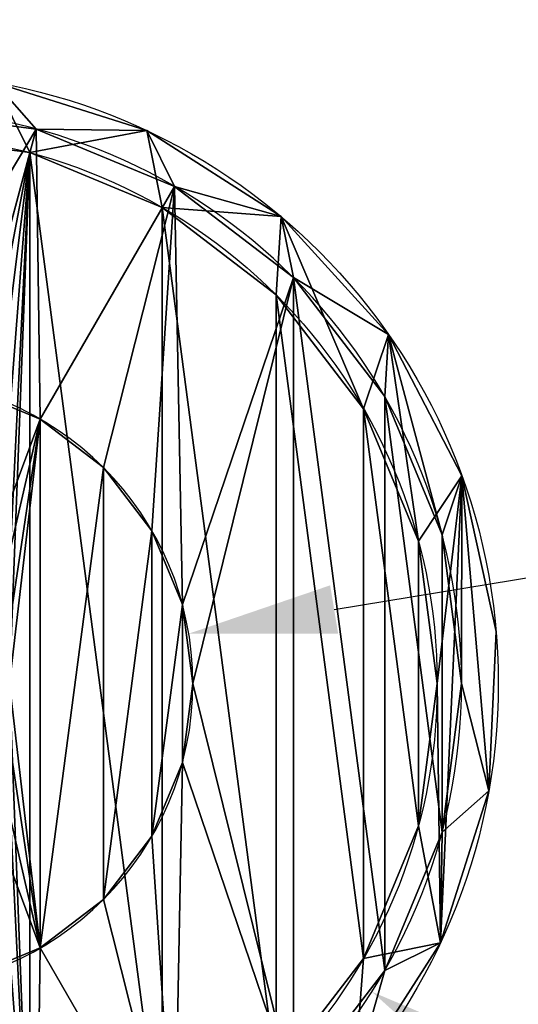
# Model space of a CAD drawing. Extents: x -741 to 1399, y -683 to 188.
# Tile 9 of 13: x -40 to 1, y -76 to 5. Entities that reach past the tile are written whole.
import ezdxf

# ---------------------------------------------------------------- set-up
doc = ezdxf.new("R2010")
doc.units = 0
doc.layers.get('0').update_dxf_attribs({"color": 13, "linetype": 'CONTINUOUS'})
doc.layers.get('DEFPOINTS').update_dxf_attribs({"linetype": 'CONTINUOUS'})
doc.styles.add('TAHOMA', font='tahoma.ttf')
doc.dimstyles.new('DIMSTYLE1', dxfattribs={"dimtxt": 24.132632, "dimasz": 12.066316, "dimexe": 12.066316, "dimexo": 12.066316, "dimgap": 2.413263, "dimtad": 0, "dimtih": 1, "dimtoh": 1, "dimdec": 0, "dimzin": 0, "dimtxsty": 'TAHOMA', "dimcen": 0.09, "dimazin": 3, "dimtfac": 1, "dimtdec": 4, "dimtofl": 0, "dimtmove": 0, "dimatfit": 3, "dimtolj": 1, "dimtzin": 0})

# ---------------------------------------------------------------- blocks, each defined once
blk = doc.blocks.new('*D2')
at = {"color": 0}
for p, q in [((-50.45, -49.62), (-50.27, -49.62)), ((-50.36, -49.71), (-50.36, -49.53)), ((-591.524, -414.152), (-101.837, -84.295)), ((-603.59, -414.152), (-591.524, -414.152))]:
    blk.add_line(p, q, dxfattribs=at)
blk.add_solid([(-100.713, -85.963), (-102.96, -82.627), (-91.829, -77.554)], dxfattribs=at)
at = {"layer": 'DEFPOINTS', "color": 0}
for p in [(-8.891, -21.686), (-91.829, -77.554)]:
    blk.add_point(p, dxfattribs=at)
at = {"color": 0, "insert": (-671.234, -414.152), "char_height": 24.13263, "attachment_point": 5, "style": 'TAHOMA'}
blk.add_mtext('\\A1;%%c100mm', dxfattribs=at)
blk = doc.blocks.new('*D3')
at = {"color": 0}
for p, q in [((-50.45, -49.62), (-50.27, -49.62)), ((-50.36, -49.71), (-50.36, -49.53)), ((888.528, -647.103), (-0.528, -81.331)), ((900.594, -647.103), (888.528, -647.103))]:
    blk.add_line(p, q, dxfattribs=at)
blk.add_solid([(0.551, -79.635), (-1.608, -83.028), (-10.708, -74.853)], dxfattribs=at)
at = {"layer": 'DEFPOINTS', "color": 0}
for p in [(-90.012, -24.386), (-10.708, -74.853)]:
    blk.add_point(p, dxfattribs=at)
at = {"color": 0, "insert": (979.327, -647.103), "char_height": 24.13263, "attachment_point": 5, "style": 'TAHOMA'}
blk.add_mtext('\\A1;DIA 94mm', dxfattribs=at)
blk = doc.blocks.new('*D4')
at = {"color": 0}
for p, q in [((-13.792, -43.562), (921.169, 111.306)), ((-50.45, -49.62), (-50.27, -49.62)), ((-50.36, -49.71), (-50.36, -49.53))]:
    blk.add_line(p, q, dxfattribs=at)
blk.add_solid([(-14.121, -41.578), (-13.463, -45.546), (-25.696, -45.534)], dxfattribs=at)
at = {"layer": 'DEFPOINTS', "color": 0}
for p in [(-25.696, -45.534), (-75.024, -53.705)]:
    blk.add_point(p, dxfattribs=at)
at = {"color": 0, "insert": (1159.032, 111.306), "char_height": 24.13263, "attachment_point": 5, "style": 'TAHOMA'}
blk.add_mtext('\\A1;DIA 50mm (profondeur 500mm)', dxfattribs=at)
blk = doc.blocks.new('*D9')
at = {"color": 0}
for p, q in [((-107.418, -48.623), (-572.381, -40.502)), ((-50.45, -49.62), (-50.27, -49.62)), ((-50.36, -49.71), (-50.36, -49.53))]:
    blk.add_line(p, q, dxfattribs=at)
blk.add_solid([(-107.453, -50.634), (-107.383, -46.612), (-95.353, -48.834)], dxfattribs=at)
at = {"layer": 'DEFPOINTS', "color": 0}
for p in [(-95.353, -48.834), (-5.367, -50.405)]:
    blk.add_point(p, dxfattribs=at)
at = {"color": 0, "insert": (-630.963, -40.502), "char_height": 24.13263, "attachment_point": 5, "style": 'TAHOMA'}
blk.add_mtext('\\A1;%%c90mm', dxfattribs=at)

msp = doc.modelspace()

# ---------------------------------------------------------------- linework, layer by layer
for p, q in [((-38.196, -4.221, 725), (-38.196, -4.221, 715)), ((-29.131, -4.35, 635), (-29.131, -4.35, 715)), ((-38.713, -6.153, 135), (-38.713, -6.153, 635)), ((-26.86, -8.916, 725), (-26.86, -8.916, 715)), ((-27.86, -10.648, 135), (-27.86, -10.648, 635)), ((-18.138, -11.387, 635), (-18.138, -11.387, 715)), ((-17.126, -16.386, 725), (-17.126, -16.386, 715)), ((-18.54, -17.8, 135), (-18.54, -17.8, 635)), ((-9.34, -21.029, 635), (-9.34, -21.029, 715)), ((-9.657, -26.12, 725), (-9.657, -26.12, 715)), ((-11.389, -27.12, 135), (-11.389, -27.12, 635)), ((-37.86, -27.969, 725), (-37.86, -27.969, 225)), ((-32.682, -31.942, 725), (-32.682, -31.942, 225)), ((-3.339, -32.62, 635), (-3.339, -32.62, 715)), ((-28.709, -37.12, 725), (-28.709, -37.12, 225)), ((-4.962, -37.455, 725), (-4.962, -37.455, 715)), ((-6.893, -37.973, 135), (-6.893, -37.973, 635)), ((-26.212, -43.149, 725), (-26.212, -43.149, 225)), ((-0.541, -45.37, 635), (-0.541, -45.37, 715)), ((-25.36, -49.62, 725), (-25.36, -49.62, 225)), ((-5.36, -49.62, 135), (-5.36, -49.62, 635)), ((-3.36, -49.62, 725), (-3.36, -49.62, 715)), ((-26.212, -56.09, 725), (-26.212, -56.09, 225)), ((-1.139, -58.409, 635), (-1.139, -58.409, 715)), ((-6.893, -61.266, 135), (-6.893, -61.266, 635)), ((-4.962, -61.784, 725), (-4.962, -61.784, 715)), ((-28.709, -62.12, 725), (-28.709, -62.12, 225)), ((-32.682, -67.297, 725), (-32.682, -67.297, 225)), ((-5.091, -70.849, 635), (-5.091, -70.849, 715)), ((-37.86, -71.27, 725), (-37.86, -71.27, 225)), ((-11.389, -72.12, 135), (-11.389, -72.12, 635)), ((-9.657, -73.12, 725), (-9.657, -73.12, 715))]:
    msp.add_line(p, q)
for centre, radius in [((-50.36, -49.62, 635), 50), ((-50.36, -49.62, 715), 50), ((-50.36, -49.62, 635), 45), ((-50.36, -49.62, 135), 45)]:
    msp.add_circle(centre, radius)
at = {"extrusion": (0, 0, -1)}
for centre, radius in [((50.36, -49.62, -715), 47), ((50.36, -49.62, -725), 47), ((50.36, -49.62, -725), 25), ((50.36, -49.62, -225), 25)]:
    msp.add_circle(centre, radius, dxfattribs=at)

# ---------------------------------------------------------------- dimensions: what is measured, and where the dimension line sits
at = {"color": 250}
for p1, p2, text, picture, middle in [((-75.024, -53.705, 28.543), (-25.696, -45.534, 28.543), 'DIA 50mm (profondeur 500mm)', '*D4', (921.169, 111.306, 28.543)), ((-90.012, -24.386, 28.543), (-10.708, -74.853, 28.543), 'DIA 94mm', '*D3', (979.327, -647.103, 28.543))]:
    dim = msp.add_diameter_dim_2p(p1=p1, p2=p2, text=text, dimstyle='DIMSTYLE1', override={"dimpost": 'mm'}, dxfattribs=at)
    dim.commit()
    dim.dimension.update_dxf_attribs({"geometry": picture, "text_midpoint": middle, "dimtype": 163})
for p1, p2, picture, middle in [((-8.891, -21.686, 28.15), (-91.829, -77.554, 28.15), '*D2', (-671.234, -414.152, 28.15)), ((-5.367, -50.405, 5.315), (-95.353, -48.834, 5.315), '*D9', (-572.381, -40.502, 5.315))]:
    dim = msp.add_diameter_dim_2p(p1=p1, p2=p2, dimstyle='DIMSTYLE1', override={"dimpost": 'mm'}, dxfattribs=at)
    dim.commit()
    dim.dimension.update_dxf_attribs({"geometry": picture, "text_midpoint": middle, "dimtype": 163})

# ---------------------------------------------------------------- meshes
mesh = msp.add_polyface()
corners = [(-97.382, -66.619, 715), (-95.759, -61.784, 715), (-97.36, -49.62, 715), (-91.38, -78.21, 715), (-91.063, -73.12, 715), (-82.582, -87.852, 715), (-83.594, -82.854, 715), (-73.86, -90.323, 715), (-71.589, -94.889, 715), (-62.525, -95.018, 715), (-59.149, -98.841, 715), (-50.36, -96.62, 715), (-46.11, -99.439, 715), (-38.196, -95.018, 715), (-33.361, -96.641, 715), (-26.86, -90.323, 715), (-21.77, -90.639, 715), (-17.126, -82.854, 715), (-12.128, -81.842, 715), (-9.657, -73.12, 715), (-5.091, -70.849, 715), (-4.962, -61.784, 715), (-1.139, -58.409, 715), (-3.36, -49.62, 715), (-3.339, -32.62, 715), (-0.541, -45.37, 715), (-99.582, -40.831, 715), (-100.179, -53.869, 715), (-95.63, -28.391, 715), (-95.759, -37.455, 715), (-91.063, -26.12, 715), (-88.593, -17.397, 715), (-83.594, -16.386, 715), (-78.95, -8.6, 715), (-73.86, -8.916, 715), (-67.359, -2.598, 715), (-62.525, -4.221, 715), (-54.61, 0.2, 715), (-50.36, -2.62, 715), (-41.571, -0.398, 715), (-38.196, -4.221, 715), (-29.131, -4.35, 715), (-26.86, -8.916, 715), (-18.138, -11.387, 715), (-17.126, -16.386, 715), (-9.34, -21.029, 715), (-9.657, -26.12, 715), (-4.962, -37.455, 715)]
mesh.append_faces([[corners[k] for k in face] for face in [(24, 22, 25), (0, 26, 27)]], dxfattribs={"vtx0": -1})
mesh.append_faces([[corners[k] for k in face] for face in [(1, 3, 4), (4, 5, 6), (6, 5, 7), (7, 8, 9), (9, 10, 11), (11, 12, 13), (13, 14, 15), (15, 16, 17), (17, 18, 19), (19, 20, 21), (21, 22, 23), (26, 2, 28), (28, 30, 31), (31, 32, 33), (33, 34, 35), (35, 36, 37), (37, 38, 39), (39, 40, 41), (41, 42, 43), (43, 44, 45), (45, 47, 24)]], dxfattribs={"vtx0": -1, "vtx1": -1})
mesh.append_faces([[corners[k] for k in face] for face in [(23, 22, 24), (26, 0, 2)]], dxfattribs={"vtx0": -1, "vtx1": -1, "vtx2": -1})
mesh.append_faces([[corners[k] for k in face] for face in [(0, 1, 2), (1, 0, 3), (4, 3, 5), (7, 5, 8), (9, 8, 10), (11, 10, 12), (13, 12, 14), (15, 14, 16), (17, 16, 18), (19, 18, 20), (21, 20, 22), (28, 2, 29), (28, 29, 30), (31, 30, 32), (33, 32, 34), (35, 34, 36), (37, 36, 38), (39, 38, 40), (41, 40, 42), (43, 42, 44), (45, 44, 46), (45, 46, 47), (24, 47, 23)]], dxfattribs={"vtx0": -1, "vtx2": -1})
mesh = msp.add_polyface()
corners = [(-95.63, -28.391, 635), (-93.827, -37.973, 635), (-95.36, -49.62, 635), (-88.593, -17.397, 635), (-89.331, -27.12, 635), (-82.18, -17.8, 635), (-78.95, -8.6, 635), (-72.86, -10.648, 635), (-67.359, -2.598, 635), (-62.007, -6.153, 635), (-54.61, 0.2, 635), (-50.36, -4.62, 635), (-41.571, -0.398, 635), (-38.713, -6.153, 635), (-29.131, -4.35, 635), (-27.86, -10.648, 635), (-18.138, -11.387, 635), (-18.54, -17.8, 635), (-11.389, -27.12, 635), (-9.34, -21.029, 635), (-6.893, -37.973, 635), (-3.339, -32.62, 635), (-5.36, -49.62, 635), (-5.091, -70.849, 635), (-1.139, -58.409, 635), (-0.541, -45.37, 635), (-99.582, -40.831, 635), (-97.382, -66.619, 635), (-100.179, -53.869, 635), (-93.827, -61.266, 635), (-91.38, -78.21, 635), (-89.331, -72.12, 635), (-82.582, -87.852, 635), (-82.18, -81.439, 635), (-71.589, -94.889, 635), (-72.86, -88.591, 635), (-62.007, -93.086, 635), (-59.149, -98.841, 635), (-50.36, -94.62, 635), (-46.11, -99.439, 635), (-38.713, -93.086, 635), (-33.361, -96.641, 635), (-27.86, -88.591, 635), (-21.77, -90.639, 635), (-18.54, -81.439, 635), (-12.128, -81.842, 635), (-11.389, -72.12, 635), (-6.893, -61.266, 635)]
mesh.append_faces([[corners[k] for k in face] for face in [(24, 21, 25), (26, 27, 28)]], dxfattribs={"vtx0": -1})
mesh.append_faces([[corners[k] for k in face] for face in [(1, 3, 4), (4, 3, 5), (5, 6, 7), (7, 8, 9), (9, 10, 11), (11, 12, 13), (13, 14, 15), (15, 16, 17), (17, 16, 18), (18, 19, 20), (20, 21, 22), (23, 21, 24), (27, 29, 30), (30, 31, 32), (32, 33, 34), (34, 36, 37), (37, 38, 39), (39, 40, 41), (41, 42, 43), (43, 44, 45), (45, 46, 23)]], dxfattribs={"vtx0": -1, "vtx1": -1})
mesh.append_faces([[corners[k] for k in face] for face in [(22, 21, 23), (27, 0, 2)]], dxfattribs={"vtx0": -1, "vtx1": -1, "vtx2": -1})
mesh.append_faces([[corners[k] for k in face] for face in [(0, 1, 2), (1, 0, 3), (5, 3, 6), (7, 6, 8), (9, 8, 10), (11, 10, 12), (13, 12, 14), (15, 14, 16), (18, 16, 19), (20, 19, 21), (27, 26, 0), (27, 2, 29), (30, 29, 31), (32, 31, 33), (34, 33, 35), (34, 35, 36), (37, 36, 38), (39, 38, 40), (41, 40, 42), (43, 42, 44), (45, 44, 46), (23, 46, 47), (23, 47, 22)]], dxfattribs={"vtx0": -1, "vtx2": -1})
mesh = msp.add_polyface()
corners = [(-41.571, -0.398, 715), (-29.131, -4.35, 635), (-41.571, -0.398, 635), (-29.131, -4.35, 715)]
mesh.append_faces([[corners[k] for k in face] for face in [(0, 1, 2), (1, 0, 3)]], dxfattribs={"vtx0": -1})
mesh = msp.add_polyface()
corners = [(-73.86, -90.323, 725), (-75.36, -49.62, 725), (-83.594, -82.854, 725), (-74.508, -56.09, 725), (-72.011, -62.12, 725), (-62.525, -95.018, 725), (-68.038, -67.297, 725), (-62.86, -71.27, 725), (-56.831, -73.768, 725), (-50.36, -96.62, 725), (-50.36, -74.62, 725), (-43.89, -73.768, 725), (-38.196, -95.018, 725), (-37.86, -71.27, 725), (-26.86, -90.323, 725), (-32.682, -67.297, 725), (-28.709, -62.12, 725), (-26.212, -56.09, 725), (-17.126, -82.854, 725), (-25.36, -49.62, 725), (-95.759, -61.784, 725), (-95.759, -37.455, 725), (-97.36, -49.62, 725), (-91.063, -26.12, 725), (-91.063, -73.12, 725), (-83.594, -16.386, 725), (-73.86, -8.916, 725), (-74.508, -43.149, 725), (-72.011, -37.12, 725), (-62.525, -4.221, 725), (-68.038, -31.942, 725), (-62.86, -27.969, 725), (-56.831, -25.471, 725), (-50.36, -2.62, 725), (-50.36, -24.62, 725), (-38.196, -4.221, 725), (-43.89, -25.471, 725), (-37.86, -27.969, 725), (-26.86, -8.916, 725), (-32.682, -31.942, 725), (-28.709, -37.12, 725), (-26.212, -43.149, 725), (-17.126, -16.386, 725), (-9.657, -73.12, 725), (-9.657, -26.12, 725), (-4.962, -61.784, 725), (-4.962, -37.455, 725), (-3.36, -49.62, 725)]
mesh.append_faces([[corners[k] for k in face] for face in [(20, 21, 22), (46, 45, 47)]], dxfattribs={"vtx0": -1})
mesh.append_faces([[corners[k] for k in face] for face in [(0, 1, 2), (1, 0, 3), (3, 0, 4), (4, 5, 6), (6, 5, 7), (7, 5, 8), (8, 9, 10), (10, 9, 11), (11, 12, 13), (13, 14, 15), (15, 14, 16), (16, 14, 17), (17, 18, 19), (21, 20, 23), (23, 24, 25), (25, 2, 26), (26, 28, 29), (29, 32, 33), (33, 34, 35), (35, 37, 38), (38, 41, 42), (42, 43, 44), (44, 45, 46)]], dxfattribs={"vtx0": -1, "vtx1": -1})
mesh.append_faces([[corners[k] for k in face] for face in [(26, 2, 1), (42, 19, 18)]], dxfattribs={"vtx0": -1, "vtx1": -1, "vtx2": -1})
mesh.append_faces([[corners[k] for k in face] for face in [(4, 0, 5), (8, 5, 9), (11, 9, 12), (13, 12, 14), (17, 14, 18), (23, 20, 24), (25, 24, 2), (26, 1, 27), (26, 27, 28), (29, 28, 30), (29, 30, 31), (29, 31, 32), (33, 32, 34), (35, 34, 36), (35, 36, 37), (38, 37, 39), (38, 39, 40), (38, 40, 41), (42, 41, 19), (42, 18, 43), (44, 43, 45)]], dxfattribs={"vtx0": -1, "vtx2": -1})
mesh = msp.add_polyface()
corners = [(-50.36, -2.62, 725), (-38.196, -4.221, 715), (-50.36, -2.62, 715), (-38.196, -4.221, 725)]
mesh.append_faces([[corners[k] for k in face] for face in [(0, 1, 2), (1, 0, 3)]], dxfattribs={"vtx0": -1})
mesh = msp.add_polyface()
corners = [(-62.007, -6.153, 135), (-60.019, -47.031, 135), (-60.36, -49.62, 135), (-50.36, -4.62, 135), (-59.02, -44.62, 135), (-57.431, -42.548, 135), (-55.36, -40.959, 135), (-52.948, -39.96, 135), (-50.36, -39.62, 135), (-47.772, -39.96, 135), (-38.713, -6.153, 135), (-45.36, -40.959, 135), (-43.289, -42.548, 135), (-41.7, -44.62, 135), (-40.701, -47.031, 135), (-40.36, -49.62, 135), (-38.713, -93.086, 135), (-27.86, -88.591, 135), (-27.86, -10.648, 135), (-18.54, -81.439, 135), (-18.54, -17.8, 135), (-11.389, -72.12, 135), (-11.389, -27.12, 135), (-6.893, -61.266, 135), (-6.893, -37.973, 135), (-5.36, -49.62, 135), (-93.827, -37.973, 135), (-93.827, -61.266, 135), (-95.36, -49.62, 135), (-89.331, -72.12, 135), (-89.331, -27.12, 135), (-82.18, -81.439, 135), (-82.18, -17.8, 135), (-72.86, -88.591, 135), (-72.86, -10.648, 135), (-62.007, -93.086, 135), (-60.019, -52.208, 135), (-50.36, -94.62, 135), (-59.02, -54.62, 135), (-57.431, -56.691, 135), (-55.36, -58.28, 135), (-52.948, -59.279, 135), (-50.36, -59.62, 135), (-47.772, -59.279, 135), (-45.36, -58.28, 135), (-43.289, -56.691, 135), (-41.7, -54.62, 135), (-40.701, -52.208, 135)]
mesh.append_faces([[corners[k] for k in face] for face in [(23, 24, 25), (26, 27, 28)]], dxfattribs={"vtx0": -1})
mesh.append_faces([[corners[k] for k in face] for face in [(1, 3, 4), (4, 3, 5), (5, 3, 6), (6, 3, 7), (7, 3, 8), (8, 3, 9), (9, 10, 11), (11, 10, 12), (12, 10, 13), (13, 10, 14), (14, 10, 15), (16, 10, 17), (17, 18, 19), (19, 20, 21), (21, 22, 23), (27, 26, 29), (29, 30, 31), (31, 32, 33), (33, 34, 35), (35, 36, 37), (37, 43, 16)]], dxfattribs={"vtx0": -1, "vtx1": -1})
mesh.append_faces([[corners[k] for k in face] for face in [(15, 10, 16), (35, 0, 2)]], dxfattribs={"vtx0": -1, "vtx1": -1, "vtx2": -1})
mesh.append_faces([[corners[k] for k in face] for face in [(0, 1, 2), (1, 0, 3), (9, 3, 10), (17, 10, 18), (19, 18, 20), (21, 20, 22), (23, 22, 24), (29, 26, 30), (31, 30, 32), (33, 32, 34), (35, 34, 0), (35, 2, 36), (37, 36, 38), (37, 38, 39), (37, 39, 40), (37, 40, 41), (37, 41, 42), (37, 42, 43), (16, 43, 44), (16, 44, 45), (16, 45, 46), (16, 46, 47), (16, 47, 15)]], dxfattribs={"vtx0": -1, "vtx2": -1})
mesh = msp.add_polyface()
corners = [(-50.36, -4.62, 635), (-38.713, -6.153, 135), (-50.36, -4.62, 135), (-38.713, -6.153, 635)]
mesh.append_faces([[corners[k] for k in face] for face in [(0, 1, 2), (1, 0, 3)]], dxfattribs={"vtx0": -1})
mesh = msp.add_polyface()
corners = [(-38.196, -4.221, 725), (-26.86, -8.916, 715), (-38.196, -4.221, 715), (-26.86, -8.916, 725)]
mesh.append_faces([[corners[k] for k in face] for face in [(0, 1, 2), (1, 0, 3)]], dxfattribs={"vtx0": -1})
mesh = msp.add_polyface()
corners = [(-29.131, -4.35, 715), (-18.138, -11.387, 635), (-29.131, -4.35, 635), (-18.138, -11.387, 715)]
mesh.append_faces([[corners[k] for k in face] for face in [(0, 1, 2), (1, 0, 3)]], dxfattribs={"vtx0": -1})
mesh = msp.add_polyface()
corners = [(-38.713, -6.153, 635), (-27.86, -10.648, 135), (-38.713, -6.153, 135), (-27.86, -10.648, 635)]
mesh.append_faces([[corners[k] for k in face] for face in [(0, 1, 2), (1, 0, 3)]], dxfattribs={"vtx0": -1})
mesh = msp.add_polyface()
corners = [(-26.86, -8.916, 725), (-17.126, -16.386, 715), (-26.86, -8.916, 715), (-17.126, -16.386, 725)]
mesh.append_faces([[corners[k] for k in face] for face in [(0, 1, 2), (1, 0, 3)]], dxfattribs={"vtx0": -1})
mesh = msp.add_polyface()
corners = [(-27.86, -10.648, 635), (-18.54, -17.8, 135), (-27.86, -10.648, 135), (-18.54, -17.8, 635)]
mesh.append_faces([[corners[k] for k in face] for face in [(0, 1, 2), (1, 0, 3)]], dxfattribs={"vtx0": -1})
mesh = msp.add_polyface()
corners = [(-18.138, -11.387, 635), (-9.34, -21.029, 715), (-9.34, -21.029, 635), (-18.138, -11.387, 715)]
mesh.append_faces([[corners[k] for k in face] for face in [(0, 1, 2), (1, 0, 3)]], dxfattribs={"vtx0": -1})
mesh = msp.add_polyface()
corners = [(-17.126, -16.386, 715), (-9.657, -26.12, 725), (-9.657, -26.12, 715), (-17.126, -16.386, 725)]
mesh.append_faces([[corners[k] for k in face] for face in [(0, 1, 2), (1, 0, 3)]], dxfattribs={"vtx0": -1})
mesh = msp.add_polyface()
corners = [(-18.54, -17.8, 135), (-11.389, -27.12, 635), (-11.389, -27.12, 135), (-18.54, -17.8, 635)]
mesh.append_faces([[corners[k] for k in face] for face in [(0, 1, 2), (1, 0, 3)]], dxfattribs={"vtx0": -1})
mesh = msp.add_polyface()
corners = [(-9.34, -21.029, 635), (-3.339, -32.62, 715), (-3.339, -32.62, 635), (-9.34, -21.029, 715)]
mesh.append_faces([[corners[k] for k in face] for face in [(0, 1, 2), (1, 0, 3)]], dxfattribs={"vtx0": -1})
mesh = msp.add_polyface()
corners = [(-62.86, -71.27, 225), (-60.019, -52.208, 225), (-60.36, -49.62, 225), (-56.831, -73.768, 225), (-59.02, -54.62, 225), (-57.431, -56.691, 225), (-55.36, -58.28, 225), (-50.36, -74.62, 225), (-52.948, -59.279, 225), (-50.36, -59.62, 225), (-47.772, -59.279, 225), (-43.89, -73.768, 225), (-45.36, -58.28, 225), (-43.289, -56.691, 225), (-37.86, -71.27, 225), (-41.7, -54.62, 225), (-40.701, -52.208, 225), (-40.36, -49.62, 225), (-37.86, -27.969, 225), (-32.682, -31.942, 225), (-32.682, -67.297, 225), (-28.709, -37.12, 225), (-28.709, -62.12, 225), (-26.212, -43.149, 225), (-26.212, -56.09, 225), (-25.36, -49.62, 225), (-74.508, -56.09, 225), (-74.508, -43.149, 225), (-75.36, -49.62, 225), (-72.011, -62.12, 225), (-72.011, -37.12, 225), (-68.038, -31.942, 225), (-68.038, -67.297, 225), (-62.86, -27.969, 225), (-60.019, -47.031, 225), (-56.831, -25.471, 225), (-59.02, -44.62, 225), (-57.431, -42.548, 225), (-55.36, -40.959, 225), (-50.36, -24.62, 225), (-52.948, -39.96, 225), (-50.36, -39.62, 225), (-47.772, -39.96, 225), (-43.89, -25.471, 225), (-45.36, -40.959, 225), (-43.289, -42.548, 225), (-41.7, -44.62, 225), (-40.701, -47.031, 225)]
mesh.append_faces([[corners[k] for k in face] for face in [(23, 24, 25), (26, 27, 28)]], dxfattribs={"vtx0": -1})
mesh.append_faces([[corners[k] for k in face] for face in [(1, 3, 4), (4, 3, 5), (5, 3, 6), (6, 7, 8), (8, 7, 9), (9, 7, 10), (10, 11, 12), (12, 11, 13), (13, 14, 15), (15, 14, 16), (16, 14, 17), (18, 14, 19), (19, 20, 21), (21, 22, 23), (27, 29, 30), (30, 29, 31), (31, 32, 33), (33, 34, 35), (35, 38, 39), (39, 42, 43), (43, 45, 18)]], dxfattribs={"vtx0": -1, "vtx1": -1})
mesh.append_faces([[corners[k] for k in face] for face in [(17, 14, 18), (33, 0, 2)]], dxfattribs={"vtx0": -1, "vtx1": -1, "vtx2": -1})
mesh.append_faces([[corners[k] for k in face] for face in [(0, 1, 2), (1, 0, 3), (6, 3, 7), (10, 7, 11), (13, 11, 14), (19, 14, 20), (21, 20, 22), (23, 22, 24), (27, 26, 29), (31, 29, 32), (33, 32, 0), (33, 2, 34), (35, 34, 36), (35, 36, 37), (35, 37, 38), (39, 38, 40), (39, 40, 41), (39, 41, 42), (43, 42, 44), (43, 44, 45), (18, 45, 46), (18, 46, 47), (18, 47, 17)]], dxfattribs={"vtx0": -1, "vtx2": -1})
mesh = msp.add_polyface()
corners = [(-37.86, -27.969, 725), (-43.89, -25.471, 225), (-37.86, -27.969, 225), (-43.89, -25.471, 725)]
mesh.append_faces([[corners[k] for k in face] for face in [(0, 1, 2), (1, 0, 3)]], dxfattribs={"vtx0": -1})
mesh = msp.add_polyface()
corners = [(-9.657, -26.12, 715), (-4.962, -37.455, 725), (-4.962, -37.455, 715), (-9.657, -26.12, 725)]
mesh.append_faces([[corners[k] for k in face] for face in [(0, 1, 2), (1, 0, 3)]], dxfattribs={"vtx0": -1})
mesh = msp.add_polyface()
corners = [(-11.389, -27.12, 135), (-6.893, -37.973, 635), (-6.893, -37.973, 135), (-11.389, -27.12, 635)]
mesh.append_faces([[corners[k] for k in face] for face in [(0, 1, 2), (1, 0, 3)]], dxfattribs={"vtx0": -1})
mesh = msp.add_polyface()
corners = [(-32.682, -31.942, 725), (-37.86, -27.969, 225), (-32.682, -31.942, 225), (-37.86, -27.969, 725)]
mesh.append_faces([[corners[k] for k in face] for face in [(0, 1, 2), (1, 0, 3)]], dxfattribs={"vtx0": -1})
mesh = msp.add_polyface()
corners = [(-32.682, -31.942, 725), (-28.709, -37.12, 225), (-28.709, -37.12, 725), (-32.682, -31.942, 225)]
mesh.append_faces([[corners[k] for k in face] for face in [(0, 1, 2), (1, 0, 3)]], dxfattribs={"vtx0": -1})
mesh = msp.add_polyface()
corners = [(-3.339, -32.62, 635), (-0.541, -45.37, 715), (-0.541, -45.37, 635), (-3.339, -32.62, 715)]
mesh.append_faces([[corners[k] for k in face] for face in [(0, 1, 2), (1, 0, 3)]], dxfattribs={"vtx0": -1})
mesh = msp.add_polyface()
corners = [(-28.709, -37.12, 725), (-26.212, -43.149, 225), (-26.212, -43.149, 725), (-28.709, -37.12, 225)]
mesh.append_faces([[corners[k] for k in face] for face in [(0, 1, 2), (1, 0, 3)]], dxfattribs={"vtx0": -1})
mesh = msp.add_polyface()
corners = [(-4.962, -37.455, 715), (-3.36, -49.62, 725), (-3.36, -49.62, 715), (-4.962, -37.455, 725)]
mesh.append_faces([[corners[k] for k in face] for face in [(0, 1, 2), (1, 0, 3)]], dxfattribs={"vtx0": -1})
mesh = msp.add_polyface()
corners = [(-6.893, -37.973, 135), (-5.36, -49.62, 635), (-5.36, -49.62, 135), (-6.893, -37.973, 635)]
mesh.append_faces([[corners[k] for k in face] for face in [(0, 1, 2), (1, 0, 3)]], dxfattribs={"vtx0": -1})
mesh = msp.add_polyface()
corners = [(-26.212, -43.149, 725), (-25.36, -49.62, 225), (-25.36, -49.62, 725), (-26.212, -43.149, 225)]
mesh.append_faces([[corners[k] for k in face] for face in [(0, 1, 2), (1, 0, 3)]], dxfattribs={"vtx0": -1})
mesh = msp.add_polyface()
corners = [(-0.541, -45.37, 635), (-1.139, -58.409, 715), (-1.139, -58.409, 635), (-0.541, -45.37, 715)]
mesh.append_faces([[corners[k] for k in face] for face in [(0, 1, 2), (1, 0, 3)]], dxfattribs={"vtx0": -1})
mesh = msp.add_polyface()
corners = [(-25.36, -49.62, 725), (-26.212, -56.09, 225), (-26.212, -56.09, 725), (-25.36, -49.62, 225)]
mesh.append_faces([[corners[k] for k in face] for face in [(0, 1, 2), (1, 0, 3)]], dxfattribs={"vtx0": -1})
mesh = msp.add_polyface()
corners = [(-5.36, -49.62, 135), (-6.893, -61.266, 635), (-6.893, -61.266, 135), (-5.36, -49.62, 635)]
mesh.append_faces([[corners[k] for k in face] for face in [(0, 1, 2), (1, 0, 3)]], dxfattribs={"vtx0": -1})
mesh = msp.add_polyface()
corners = [(-3.36, -49.62, 715), (-4.962, -61.784, 725), (-4.962, -61.784, 715), (-3.36, -49.62, 725)]
mesh.append_faces([[corners[k] for k in face] for face in [(0, 1, 2), (1, 0, 3)]], dxfattribs={"vtx0": -1})
mesh = msp.add_polyface()
corners = [(-26.212, -56.09, 725), (-28.709, -62.12, 225), (-28.709, -62.12, 725), (-26.212, -56.09, 225)]
mesh.append_faces([[corners[k] for k in face] for face in [(0, 1, 2), (1, 0, 3)]], dxfattribs={"vtx0": -1})
mesh = msp.add_polyface()
corners = [(-1.139, -58.409, 635), (-5.091, -70.849, 715), (-5.091, -70.849, 635), (-1.139, -58.409, 715)]
mesh.append_faces([[corners[k] for k in face] for face in [(0, 1, 2), (1, 0, 3)]], dxfattribs={"vtx0": -1})
mesh = msp.add_polyface()
corners = [(-6.893, -61.266, 135), (-11.389, -72.12, 635), (-11.389, -72.12, 135), (-6.893, -61.266, 635)]
mesh.append_faces([[corners[k] for k in face] for face in [(0, 1, 2), (1, 0, 3)]], dxfattribs={"vtx0": -1})
mesh = msp.add_polyface()
corners = [(-4.962, -61.784, 715), (-9.657, -73.12, 725), (-9.657, -73.12, 715), (-4.962, -61.784, 725)]
mesh.append_faces([[corners[k] for k in face] for face in [(0, 1, 2), (1, 0, 3)]], dxfattribs={"vtx0": -1})
mesh = msp.add_polyface()
corners = [(-28.709, -62.12, 725), (-32.682, -67.297, 225), (-32.682, -67.297, 725), (-28.709, -62.12, 225)]
mesh.append_faces([[corners[k] for k in face] for face in [(0, 1, 2), (1, 0, 3)]], dxfattribs={"vtx0": -1})
mesh = msp.add_polyface()
corners = [(-37.86, -71.27, 725), (-32.682, -67.297, 225), (-37.86, -71.27, 225), (-32.682, -67.297, 725)]
mesh.append_faces([[corners[k] for k in face] for face in [(0, 1, 2), (1, 0, 3)]], dxfattribs={"vtx0": -1})
mesh = msp.add_polyface()
corners = [(-5.091, -70.849, 635), (-12.128, -81.842, 715), (-12.128, -81.842, 635), (-5.091, -70.849, 715)]
mesh.append_faces([[corners[k] for k in face] for face in [(0, 1, 2), (1, 0, 3)]], dxfattribs={"vtx0": -1})
mesh = msp.add_polyface()
corners = [(-43.89, -73.768, 725), (-37.86, -71.27, 225), (-43.89, -73.768, 225), (-37.86, -71.27, 725)]
mesh.append_faces([[corners[k] for k in face] for face in [(0, 1, 2), (1, 0, 3)]], dxfattribs={"vtx0": -1})
mesh = msp.add_polyface()
corners = [(-11.389, -72.12, 135), (-18.54, -81.439, 635), (-18.54, -81.439, 135), (-11.389, -72.12, 635)]
mesh.append_faces([[corners[k] for k in face] for face in [(0, 1, 2), (1, 0, 3)]], dxfattribs={"vtx0": -1})
mesh = msp.add_polyface()
corners = [(-9.657, -73.12, 715), (-17.126, -82.854, 725), (-17.126, -82.854, 715), (-9.657, -73.12, 725)]
mesh.append_faces([[corners[k] for k in face] for face in [(0, 1, 2), (1, 0, 3)]], dxfattribs={"vtx0": -1})

doc.saveas('drawing.dxf')
